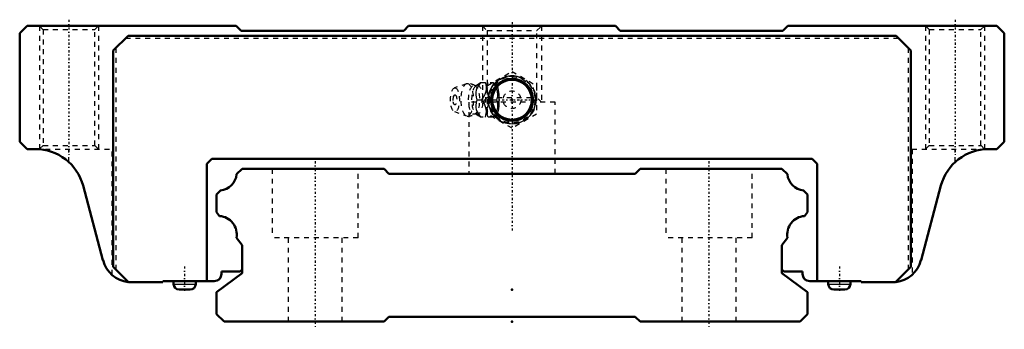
# Model space of a CAD drawing. Header units: millimetres. Extents: x -100 to 100, y -2 to 61.
import ezdxf

# ---------------------------------------------------------------- set-up
doc = ezdxf.new("R2010")
doc.units = ezdxf.units.MM
doc.linetypes.add('Center', pattern=[1.5, 0.45, -0.5, 0.05, -0.5])
doc.linetypes.add('Dashed', pattern=[2, 1, -1])
for name, color, linetype, lineweight in [('2d ConnectionPoints', 7, 'Continuous', 50), ('AM_0', 7, 'Continuous', 50), ('AM_4', 3, 'Continuous', 25), ('AM_5', 3, 'Continuous', 25), ('AM_7', 7, 'Center', 25), ('AM_9', 6, 'Dashed', 25)]:
    doc.layers.add(name, color=color, linetype=linetype, lineweight=lineweight)

# ---------------------------------------------------------------- blocks, each defined once
blk = doc.blocks.new('1_HRW_B_PT1_8_grease_nipple_joint_0_in_825y4jmblnkf97bbplc1tp3xd________2')
at = {"layer": 'AM_5', "linetype": 'Dashed'}
blk.add_arc((0, 45), 4.28, 75, 15, dxfattribs=at)
at = {"layer": 'AM_7'}
blk.add_line((-5.12, 45), (5.12, 45), dxfattribs=at)
at = {"layer": 'AM_9'}
for p, q in [((-5, 47.89), (0, 50.77)), ((0, 50.77), (5, 47.89)), ((-9.25, 48.27), (-11.71, 47.4)), ((-6.42, 48.5), (-3.85, 48.5)), ((-3.56, 48.15), (-3.85, 48.5)), ((-5, 42.11), (-5, 47.89)), ((5, 47.89), (5, 42.11)), ((-7.13, 45), (-6.14, 45)), ((-4.1, 45), (-3.12, 45)), ((-11.71, 42.6), (-9.25, 41.73)), ((0, 39.23), (-5, 42.11)), ((5, 42.11), (0, 39.23)), ((-3.85, 41.5), (-6.42, 41.5)), ((-3.85, 41.5), (-3.56, 41.85))]:
    blk.add_line(p, q, dxfattribs=at)
for points in [[(-6.37, 48.5), (-6.77, 47.95), (-7.11, 47.37), (-7.28, 46.96), (-7.37, 46.54), (-7.37, 46.04), (-7.29, 45.55), (-7.13, 45)], [(-6.41, 48.51), (-6.43, 48.49), (-6.63, 48.31), (-6.88, 48.12), (-7.19, 47.92), (-7.27, 47.88)], [(-6.14, 45), (-5.66, 45.73), (-5.47, 46.13), (-5.32, 46.53), (-5.21, 47.09), (-5.21, 47.66), (-5.28, 48.09), (-5.39, 48.5)], [(-5.06, 47.76), (-5.02, 47.95), (-4.86, 48.5)], [(-3.87, 48.5), (-3.39, 47.77), (-3.2, 47.37), (-3.05, 46.97), (-2.94, 46.41), (-2.94, 45.84), (-3, 45.41), (-3.12, 45)], [(-3.56, 41.84), (-3.51, 41.82), (-3.38, 41.81), (-3.25, 41.86), (-3.13, 41.96), (-3.02, 42.12), (-2.92, 42.32), (-2.84, 42.56), (-2.76, 42.85), (-2.7, 43.16), (-2.64, 43.73), (-2.6, 44.32), (-2.59, 45.23), (-2.63, 46.14), (-2.67, 46.57), (-2.73, 46.99), (-2.82, 47.38), (-2.93, 47.71), (-3.05, 47.93), (-3.19, 48.09), (-3.31, 48.17), (-3.43, 48.19), (-3.56, 48.16)], [(-7.26, 47.88), (-7.27, 47.88), (-7.31, 47.86), (-7.39, 47.86), (-7.46, 47.87), (-7.48, 47.88)], [(-4.1, 45), (-4.5, 45.55), (-4.84, 46.13), (-5.01, 46.54), (-5.1, 46.96), (-5.1, 47.46), (-5.06, 47.76)], [(-7.13, 45), (-7.29, 44.45), (-7.38, 43.87), (-7.37, 43.46), (-7.28, 43.04), (-7.06, 42.54), (-6.77, 42.05), (-6.37, 41.5)], [(-5.39, 41.5), (-5.22, 42.23), (-5.2, 42.63), (-5.22, 43.03), (-5.36, 43.59), (-5.6, 44.16), (-5.85, 44.59), (-6.14, 45)], [(-4.86, 41.5), (-5.02, 42.05), (-5.11, 42.63), (-5.1, 43.04), (-5.01, 43.46), (-4.8, 43.96), (-4.5, 44.45), (-4.1, 45)], [(-3.12, 45), (-2.95, 44.27), (-2.93, 43.87), (-2.95, 43.47), (-3.09, 42.91), (-3.33, 42.34), (-3.58, 41.91), (-3.87, 41.5)], [(-7.48, 42.12), (-7.47, 42.12), (-7.41, 42.14), (-7.33, 42.14), (-7.28, 42.13), (-7.26, 42.12)], [(-7.26, 42.12), (-7.12, 42.04), (-6.84, 41.85), (-6.61, 41.67), (-6.42, 41.5), (-6.41, 41.5)]]:
    blk.add_lwpolyline(points, dxfattribs=at)
for radius in [4.88, 4.86, 4.8, 4.67, 4.06, 1.8]:
    blk.add_circle((0, 45), radius, dxfattribs=at)
for centre, radius, start, end in [((-9.09, 45), 3.3, 60.8606, 90), ((-10.18, 45), 1.82, 153.7155, 206.2845), ((-9.09, 45), 3.3, 270, 299.1394)]:
    blk.add_arc(centre, radius, start, end, dxfattribs=at)
for centre, major_axis in [((-9.09, 45), (0, 3.3)), ((-11.59, 45), (0, 2.42)), ((-11.59, 45), (0, 1.01)), ((-7.71, 45), (0, 2.94)), ((-7.04, 45), (0, 2.94))]:
    blk.add_ellipse(centre, major_axis=major_axis, ratio=0.374607, dxfattribs=at)
for major_axis, start_param, end_param in [((0, 3.44), 5.871647, 9.836317), ((0, -3.44), 0.411539, 2.730054)]:
    blk.add_ellipse((-4.08, 45), major_axis=major_axis, ratio=0.374607, start_param=start_param, end_param=end_param, dxfattribs=at)
blk = doc.blocks.new('2_HRW60CASSB_PT1_81_Slide17_60_0_in_825y4jmblnkf97bbplc1tp3xd________2')
at = {"layer": 'AM_0'}
for p, q in [((-98.5, 60), (-100, 58.5)), ((-56, 60), (-98.5, 60)), ((-55, 59), (-56, 60)), ((-21, 60), (-22, 59)), ((21, 60), (-21, 60)), ((22, 59), (21, 60)), ((56, 60), (55, 59)), ((98.5, 60), (56, 60)), ((100, 58.5), (98.5, 60)), ((-100, 58.5), (-100, 36.5)), ((-81, 55), (-78, 58)), ((-78, 58), (78, 58)), ((-22, 59), (-55, 59)), ((55, 59), (22, 59)), ((78, 58), (81, 55)), ((100, 36.5), (100, 58.5)), ((-81, 55), (-81, 11.1)), ((81, 11.1), (81, 55)), ((-100, 36.5), (-98.5, 35)), ((98.5, 35), (100, 36.5)), ((-98.5, 35), (-96.79, 35)), ((96.79, 35), (98.5, 35)), ((-61, 33), (-62, 32)), ((-62, 32), (-62, 8.2)), ((61, 33), (-61, 33)), ((62, 32), (61, 33)), ((62, 8.2), (62, 32)), ((-87.13, 27.59), (-83.08, 12.45)), ((83.08, 12.45), (87.13, 27.59)), ((-77.9, 8), (-81, 11.1)), ((-59, 10.2), (-59, 9.7)), ((-55.22, 10.2), (-59, 10.2)), ((-54.82, 10.6), (-55.22, 10.2)), ((55.22, 10.2), (54.82, 10.6)), ((59, 10.2), (55.22, 10.2)), ((59, 9.7), (59, 10.2)), ((81, 11.1), (77.9, 8)), ((-77.9, 8), (-70.9, 8)), ((-70.9, 8.2), (-60.5, 8.2)), ((-70.9, 8), (-70.9, 8.2)), ((-68.75, 8.2), (-68.75, 7.62)), ((-64.25, 7.62), (-64.25, 8.2)), ((60.5, 8.2), (70.9, 8.2)), ((64.25, 8.2), (64.25, 7.62)), ((68.75, 7.62), (68.75, 8.2)), ((70.9, 8.2), (70.9, 8)), ((70.9, 8), (77.9, 8)), ((-67.62, 6.5), (-65.38, 6.5)), ((65.38, 6.5), (67.62, 6.5))]:
    blk.add_line(p, q, dxfattribs=at)
for radius in [4.27, 4.04]:
    blk.add_circle((0, 45), radius, dxfattribs=at)
for centre, radius, start, end in [((-96.79, 25), 10, 15.0005, 90), ((96.79, 25), 10, 90, 164.9995), ((-77.28, 14), 6, 195.0005, 263.745), ((77.28, 14), 6, 276.255, 344.9995), ((-60.5, 9.7), 1.5, 270, 0), ((60.5, 9.7), 1.5, 180, 270), ((-67.62, 7.62), 1.12, 180, 270), ((-65.38, 7.62), 1.13, 270, 360), ((65.38, 7.62), 1.13, 180, 270), ((67.62, 7.62), 1.12, 270, 0)]:
    blk.add_arc(centre, radius, start, end, dxfattribs=at)
at = {"layer": 'AM_4'}
for p, q in [((-68.75, 7.62), (-64.25, 7.62)), ((64.25, 7.62), (68.75, 7.62))]:
    blk.add_line(p, q, dxfattribs=at)
at = {"layer": 'AM_5', "linetype": 'Dashed'}
for p, q in [((-96, 60), (-96, 35)), ((-6, 60), (-6, 44.5)), ((6, 60), (6, 44.5)), ((-84, 60), (-84, 35)), ((84, 60), (84, 35)), ((96, 60), (96, 35))]:
    blk.add_line(p, q, dxfattribs=at)
at = {"layer": 'AM_5'}
blk.add_arc((0, 45), 4.86, 75, 15, dxfattribs=at)
at = {"layer": 'AM_7'}
for p, q in [((-90, 61.25), (-90, 33.75)), ((0, 60.77), (0, 18.25)), ((90, 61.25), (90, 33.75)), ((-66.5, 11.22), (-66.5, 6.28)), ((66.5, 11.22), (66.5, 6.28))]:
    blk.add_line(p, q, dxfattribs=at)
at = {"layer": 'AM_9'}
for p, q in [((-96, 60), (-95.25, 59.25)), ((-84.75, 59.25), (-84, 60)), ((-6, 60), (-5.05, 59.05)), ((5.05, 59.05), (6, 60)), ((84, 60), (84.75, 59.25)), ((95.25, 59.25), (96, 60)), ((-95.25, 59.25), (-95.25, 35.75)), ((-95.25, 59.25), (-84.75, 59.25)), ((-84.75, 35.75), (-84.75, 59.25)), ((-5.05, 59.05), (-5.05, 45.45)), ((-5.05, 59.05), (5.05, 59.05)), ((5.05, 45.45), (5.05, 59.05)), ((84.75, 59.25), (84.75, 35.75)), ((84.75, 59.25), (95.25, 59.25)), ((95.25, 35.75), (95.25, 59.25)), ((-78.5, 57.5), (78.5, 57.5)), ((-80.5, 55.5), (-80.5, 10.6)), ((80.5, 55.5), (80.5, 10.6)), ((8.75, 44.5), (-8.75, 44.5)), ((-8.75, 44.5), (-8.75, 30)), ((-5.05, 45.45), (-6, 44.5)), ((-5.05, 45.45), (5.05, 45.45)), ((6, 44.5), (5.05, 45.45)), ((8.75, 30), (8.75, 44.5)), ((-96.79, 35), (-81.25, 35)), ((-95.25, 35.75), (-96, 35)), ((-95.25, 35.75), (-84.75, 35.75)), ((-90, 32.34), (-90, 35)), ((-84, 35), (-84.75, 35.75)), ((-81.25, 9.51), (-81.25, 35)), ((81.25, 35), (81.25, 9.51)), ((81.25, 35), (96.79, 35)), ((84.75, 35.75), (84, 35)), ((84.75, 35.75), (95.25, 35.75)), ((90, 32.34), (90, 35)), ((96, 35), (95.25, 35.75))]:
    blk.add_line(p, q, dxfattribs=at)
for centre, start, end in [((-77.28, 14), 263.745, 270), ((77.28, 14), 270, 276.255)]:
    blk.add_arc(centre, 6, start, end, dxfattribs=at)
blk = doc.blocks.new('3_HRW60CA57022_5_Track_0_in_825y4jmblnkf97bbplc1tp3xd________2')
at = {"layer": 'AM_0'}
for p, q in [((-54.82, 31), (-55.93, 29.89)), ((-26, 31), (-54.82, 31)), ((-25, 30), (-26, 31)), ((25, 30), (-25, 30)), ((26, 31), (25, 30)), ((54.82, 31), (26, 31)), ((55.93, 29.89), (54.82, 31)), ((-59.23, 26.59), (-60, 25.82)), ((60, 25.82), (59.23, 26.59)), ((-60, 25.82), (-60, 22.18)), ((60, 22.18), (60, 25.82)), ((-60, 22.18), (-59.42, 21.43)), ((59.42, 21.43), (60, 22.18)), ((-55.98, 16.99), (-54.82, 15.5)), ((54.82, 15.5), (55.98, 16.99)), ((-54.82, 15.5), (-54.82, 9.84)), ((54.82, 9.84), (54.82, 15.5)), ((-54.82, 9.84), (-60, 5.97)), ((60, 5.97), (54.82, 9.84)), ((-60, 5.97), (-60, 1.5)), ((60, 1.5), (60, 5.97)), ((-60, 1.5), (-58.5, 0)), ((-58.5, 0), (-26, 0)), ((-26, 0), (-25, 1)), ((-25, 1), (25, 1)), ((25, 1), (26, 0)), ((26, 0), (58.5, 0)), ((58.5, 0), (60, 1.5))]:
    blk.add_line(p, q, dxfattribs=at)
for centre, start, end in [((-59.63, 30.29), 276.0958, 353.9042), ((59.63, 30.29), 186.0958, 263.9042), ((-59.63, 17.71), 348.8384, 86.7524), ((59.63, 17.71), 93.2476, 191.1616)]:
    blk.add_arc(centre, 3.72, start, end, dxfattribs=at)
at = {"layer": 'AM_7'}
for p, q in [((-40, 32.55), (-40, -1.55)), ((40, 32.55), (40, -1.55))]:
    blk.add_line(p, q, dxfattribs=at)
at = {"layer": 'AM_9'}
for p, q in [((-48.75, 31), (-48.75, 17)), ((-31.25, 17), (-31.25, 31)), ((31.25, 31), (31.25, 17)), ((48.75, 17), (48.75, 31)), ((-31.25, 17), (-48.75, 17)), ((-45.5, 17), (-45.5, 0)), ((-34.5, 0), (-34.5, 17)), ((48.75, 17), (31.25, 17)), ((34.5, 17), (34.5, 0)), ((45.5, 0), (45.5, 17))]:
    blk.add_line(p, q, dxfattribs=at)

msp = doc.modelspace()

# ---------------------------------------------------------------- linework, layer by layer
at = {"layer": '2d ConnectionPoints'}
for p in [(0, 45), (0, 45), (0, 6.5), (0, 6.5), (0, 0), (0, 0)]:
    msp.add_point(p, dxfattribs=at)

# ---------------------------------------------------------------- block references
for name in ['2_HRW60CASSB_PT1_81_Slide17_60_0_in_825y4jmblnkf97bbplc1tp3xd________2', '1_HRW_B_PT1_8_grease_nipple_joint_0_in_825y4jmblnkf97bbplc1tp3xd________2', '3_HRW60CA57022_5_Track_0_in_825y4jmblnkf97bbplc1tp3xd________2']:
    msp.add_blockref(name, (0, 0))

doc.saveas('drawing.dxf')
